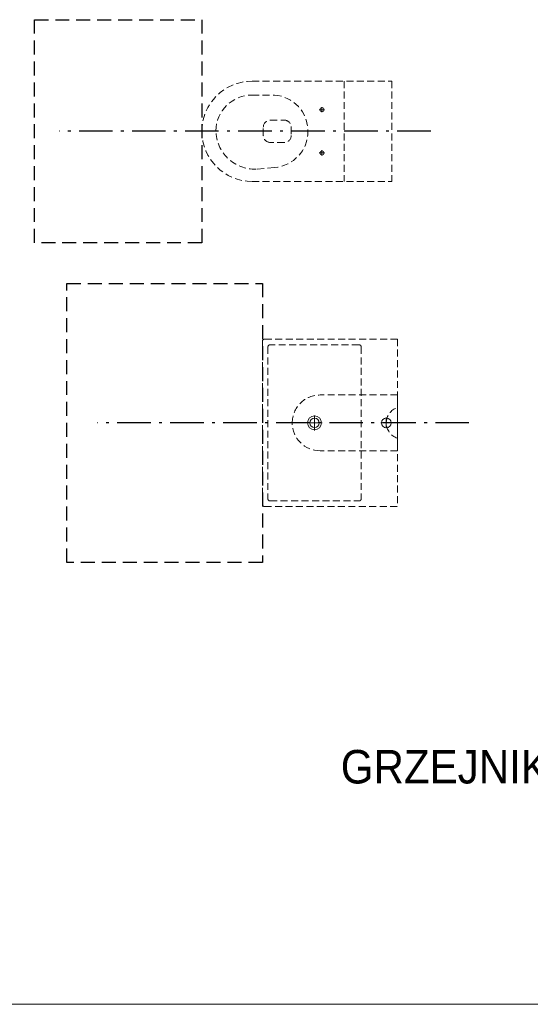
# Model space of a CAD drawing. Header units: metres. Extents: x 6502846 to 6512378, y 5892705 to 5896166.
# Tile 40 of 73: x 6504216 to 6504234, y 5895233 to 5895268. Entities that reach past the tile are written whole.
import ezdxf

# ---------------------------------------------------------------- set-up
doc = ezdxf.new("R2010")
doc.units = ezdxf.units.M
doc.header["$MEASUREMENT"] = 0
for name, pattern in [('ACAD_ISO10W100', [18, 12, -3, 0, -3]), ('DASHED', [0.75, 0.5, -0.25]), ('DASHED2', [0.375, 0.25, -0.125])]:
    doc.linetypes.add(name, pattern=pattern)
doc.layers.get('0').update_dxf_attribs({"color": 2})
doc.layers.add('_tabelki_ramki_cienkie', color=251, linetype='Continuous', lineweight=5)
doc.layers.add('A_wyposażenie_sanitarne', color=131, linetype='Continuous')
doc.styles.add('Arial', font='arial.ttf', dxfattribs={"width": 0.9})

# ---------------------------------------------------------------- blocks, each defined once
blk = doc.blocks.new('_mpp_14_umywalka')
at = {"linetype": 'ACAD_ISO10W100'}
blk.add_line((0, -25), (0, 108.11), dxfattribs=at)
at = {"linetype": 'DASHED2', "lineweight": 0, "ltscale": 10}
for p, q in [((-30, 0.6), (-30, 48.2)), ((-29.2, 49), (29.2, 49)), ((-28, 14.4), (-28, 46.2)), ((-27.2, 47), (27.2, 47)), ((28, 46.2), (28, 14.4)), ((30, 48.2), (30, 0.6)), ((-10, 0.6), (-10, 28.3)), ((10, 0.6), (10, 28.3)), ((-27.2, 13.6), (27.2, 13.6)), ((-30, 0.6), (30, 0.6))]:
    blk.add_line(p, q, dxfattribs=at)
at = {"linetype": 'DASHED2', "lineweight": 0}
blk.add_line((0, 38.3), (0, 38.3), dxfattribs=at)
at = {"lineweight": 0}
for p, q in [((0, 27.6), (0, 33)), ((-2.7, 30.3), (2.7, 30.3)), ((-1.95, 4.6), (1.95, 4.6)), ((0, 2.65), (0, 6.55))]:
    blk.add_line(p, q, dxfattribs=at)
at = {"lineweight": 0, "ltscale": 10}
blk.add_line((-10, 0.6), (10, 0.6), dxfattribs=at)
at = {"linetype": 'DASHED', "ltscale": 10}
blk.add_lwpolyline([(-50, 49), (50, 49), (50, 119), (-50, 119)], close=True, dxfattribs=at)
at = {"lineweight": 0}
for centre, radius in [((0, 30.3), 2.5), ((0, 30.3), 1.7), ((0, 4.6), 1.75)]:
    blk.add_circle(centre, radius, dxfattribs=at)
at = {"linetype": 'DASHED2', "lineweight": 0, "ltscale": 10}
for centre, radius, start, end in [((-29.2, 48.2), 0.8, 90, 180), ((-27.2, 46.2), 0.8, 90, 180), ((27.2, 46.2), 0.8, 0, 90), ((29.2, 48.2), 0.8, 0, 90), ((0, 28.3), 10, 90, 180), ((0, 28.3), 10, 0, 90), ((-27.2, 14.4), 0.8, 180, 270), ((27.2, 14.4), 0.8, 270, 0), ((0, -1.18), 5.78, 17.9453, 162.0547)]:
    blk.add_arc(centre, radius, start, end, dxfattribs=at)
blk = doc.blocks.new('_mpp_14_wc')
at = {"linetype": 'ACAD_ISO10W100'}
blk.add_line((0, -14), (0, 119.11), dxfattribs=at)
at = {"lineweight": 0}
for p, q in [((0, 68), (0, 68)), ((-8.7, 25), (-6.8, 25)), ((-7.75, 25.95), (-7.75, 24.05)), ((6.8, 25), (8.7, 25)), ((7.75, 25.95), (7.75, 24.05))]:
    blk.add_line(p, q, dxfattribs=at)
at = {"linetype": 'DASHED2', "lineweight": 0, "ltscale": 10}
for p, q in [((-18, 50), (-18, 0)), ((-13, 50), (-13, 42)), ((18, 50), (18, 0)), ((1.5, 46), (-1.5, 46)), ((13, 42), (13.56, 48.58)), ((-4, 43.5), (-4, 38.5)), ((4, 38.5), (4, 43.5)), ((-1.5, 36), (1.5, 36)), ((-18, 17), (18, 17)), ((-18, 0), (18, 0))]:
    blk.add_line(p, q, dxfattribs=at)
at = {"linetype": 'DASHED', "ltscale": 10}
for points in [[(-40, 68), (40, 68), (40, 128), (-40, 128)], [(-40, 128), (-40, 68), (40, 68), (40, 128)]]:
    blk.add_lwpolyline(points, close=True, dxfattribs=at)
at = {"lineweight": 0}
for centre in [(-7.75, 25), (7.75, 25)]:
    blk.add_circle(centre, 0.75, dxfattribs=at)
at = {"linetype": 'DASHED2', "lineweight": 0, "ltscale": 10}
for centre, radius, start, end in [((0, 50), 18, 90, 180), ((0, 50), 18, 360, 90), ((0, 50), 13, 90.9315, 180), ((-0.43, 49), 14, 358.2643, 89.1024), ((-1.5, 43.5), 2.5, 90, 180), ((1.5, 43.5), 2.5, 360, 90), ((0, 43.04), 13.04, 184.5812, 355.4188), ((-1.5, 38.5), 2.5, 180, 270), ((1.5, 38.5), 2.5, 270, 360)]:
    blk.add_arc(centre, radius, start, end, dxfattribs=at)

msp = doc.modelspace()

# ---------------------------------------------------------------- linework, layer by layer
at = {"layer": '_tabelki_ramki_cienkie'}
msp.add_lwpolyline([(6504468.857, 5895232.512), (6503261.181, 5895232.512)], dxfattribs=at)

# ---------------------------------------------------------------- block references
at = {"layer": 'A_wyposażenie_sanitarne', "xscale": -0.1, "yscale": 0.1, "zscale": 0.1}
for name, p, rotation in [('_mpp_14_wc', (6504229.371, 5895263.801), 89.99998954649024), ('_mpp_14_umywalka', (6504229.636, 5895253.351), 89.9999893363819)]:
    msp.add_blockref(name, p, dxfattribs=dict(at, rotation=rotation))

# ---------------------------------------------------------------- texts
at = {"insert": (6504227.545, 5895241.627), "char_height": 3.3, "width": 4.9593, "attachment_point": 1, "line_spacing_factor": 1.5, "style": 'Arial'}
msp.add_mtext('{\\H0.36364x;GRZEJNIKI }  ', dxfattribs=at)

doc.saveas('drawing.dxf')
